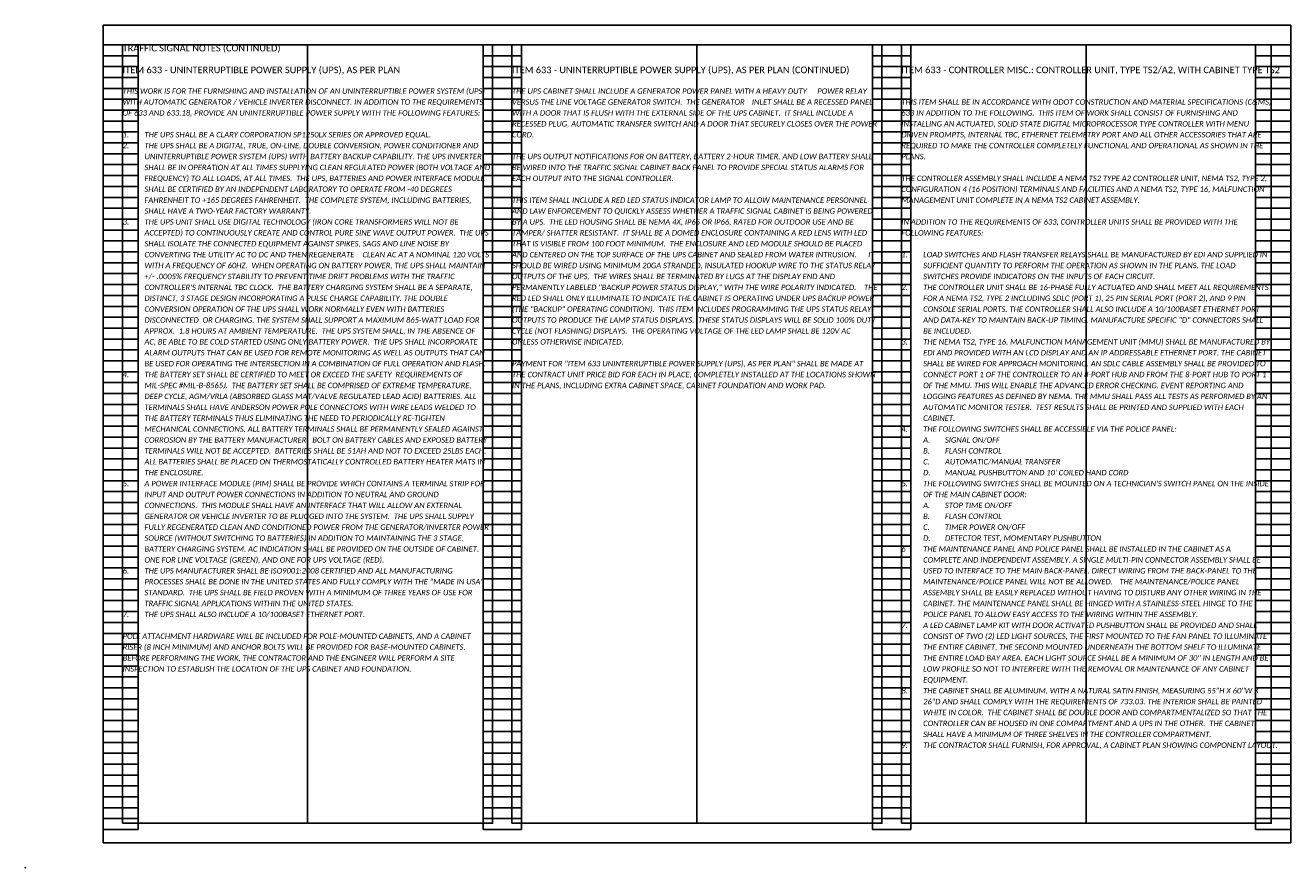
# Model space of a CAD drawing. Extents: x -8 to 334, y 32 to 88.
# Tile 9 of 13: x 100 to 133, y 54 to 76. Entities that reach past the tile are written whole.
import ezdxf

# ---------------------------------------------------------------- set-up
doc = ezdxf.new("R2010")
doc.units = 0
doc.header["$MEASUREMENT"] = 0
doc.layers.add('0_VIEW', color=7, linetype='Continuous', plot=False)
doc.layers.add('SC_Scratch1', color=7, linetype='Continuous', plot=False)
doc.layers.add('SH_Text', color=7, linetype='Continuous')
doc.layers.add('TX_P_1', color=7, linetype='Continuous')
doc.styles.add('P_Slanted-Bold_Normal', font='calibriz.ttf', dxfattribs={"height": 0.14})
doc.styles.add('P_Slanted_Normal', font='calibrii.ttf', dxfattribs={"height": 0.14})

# ---------------------------------------------------------------- blocks, each defined once
blk = doc.blocks.new('3COL')
at = {"layer": '0_VIEW', "color": 3, "linetype": 'Continuous'}
for p, q in [((2, 0.98), (2, 21.14)), ((2, 21.14), (2.9, 21.14)), ((2.9, 0.98), (2.9, 21.14)), ((11.76, 0.98), (11.76, 21.14)), ((11.76, 21.14), (12.74, 21.14)), ((12.74, 0.98), (12.74, 21.14)), ((21.76, 0.98), (21.76, 21.14)), ((21.76, 21.14), (22.74, 21.14)), ((22.74, 0.98), (22.74, 21.14)), ((31.6, 0.98), (31.6, 21.14)), ((31.6, 21.14), (32.5, 21.14)), ((32.5, 0.98), (32.5, 21.14)), ((2, 20.86), (2.9, 20.86)), ((11.76, 20.86), (12.74, 20.86)), ((21.76, 20.86), (22.74, 20.86)), ((31.6, 20.86), (32.5, 20.86)), ((2, 20.58), (2.9, 20.58)), ((11.76, 20.58), (12.74, 20.58)), ((21.76, 20.58), (22.74, 20.58)), ((31.6, 20.58), (32.5, 20.58)), ((2, 20.3), (2.9, 20.3)), ((11.76, 20.3), (12.74, 20.3)), ((21.76, 20.3), (22.74, 20.3)), ((31.6, 20.3), (32.5, 20.3)), ((2, 20.02), (2.9, 20.02)), ((11.76, 20.02), (12.74, 20.02)), ((21.76, 20.02), (22.74, 20.02)), ((31.6, 20.02), (32.5, 20.02)), ((2, 19.74), (2.9, 19.74)), ((11.76, 19.74), (12.74, 19.74)), ((21.76, 19.74), (22.74, 19.74)), ((31.6, 19.74), (32.5, 19.74)), ((2, 19.46), (2.9, 19.46)), ((2, 19.18), (2.9, 19.18)), ((11.76, 19.46), (12.74, 19.46)), ((11.76, 19.18), (12.74, 19.18)), ((21.76, 19.46), (22.74, 19.46)), ((21.76, 19.18), (22.74, 19.18)), ((31.6, 19.46), (32.5, 19.46)), ((31.6, 19.18), (32.5, 19.18)), ((2, 18.9), (2.9, 18.9)), ((11.76, 18.9), (12.74, 18.9)), ((21.76, 18.9), (22.74, 18.9)), ((31.6, 18.9), (32.5, 18.9)), ((2, 18.62), (2.9, 18.62)), ((11.76, 18.62), (12.74, 18.62)), ((21.76, 18.62), (22.74, 18.62)), ((31.6, 18.62), (32.5, 18.62)), ((2, 18.34), (2.9, 18.34)), ((11.76, 18.34), (12.74, 18.34)), ((21.76, 18.34), (22.74, 18.34)), ((31.6, 18.34), (32.5, 18.34)), ((2, 18.06), (2.9, 18.06)), ((11.76, 18.06), (12.74, 18.06)), ((21.76, 18.06), (22.74, 18.06)), ((31.6, 18.06), (32.5, 18.06)), ((2, 17.78), (2.9, 17.78)), ((11.76, 17.78), (12.74, 17.78)), ((21.76, 17.78), (22.74, 17.78)), ((31.6, 17.78), (32.5, 17.78)), ((2, 17.5), (2.9, 17.5)), ((11.76, 17.5), (12.74, 17.5)), ((21.76, 17.5), (22.74, 17.5)), ((31.6, 17.5), (32.5, 17.5)), ((2, 17.22), (2.9, 17.22)), ((2, 16.94), (2.9, 16.94)), ((11.76, 17.22), (12.74, 17.22)), ((11.76, 16.94), (12.74, 16.94)), ((21.76, 17.22), (22.74, 17.22)), ((21.76, 16.94), (22.74, 16.94)), ((31.6, 17.22), (32.5, 17.22)), ((31.6, 16.94), (32.5, 16.94)), ((2, 16.66), (2.9, 16.66)), ((11.76, 16.66), (12.74, 16.66)), ((21.76, 16.66), (22.74, 16.66)), ((31.6, 16.66), (32.5, 16.66)), ((2, 16.38), (2.9, 16.38)), ((11.76, 16.38), (12.74, 16.38)), ((21.76, 16.38), (22.74, 16.38)), ((31.6, 16.38), (32.5, 16.38)), ((2, 16.1), (2.9, 16.1)), ((11.76, 16.1), (12.74, 16.1)), ((21.76, 16.1), (22.74, 16.1)), ((31.6, 16.1), (32.5, 16.1)), ((2, 15.82), (2.9, 15.82)), ((11.76, 15.82), (12.74, 15.82)), ((21.76, 15.82), (22.74, 15.82)), ((31.6, 15.82), (32.5, 15.82)), ((2, 15.54), (2.9, 15.54)), ((11.76, 15.54), (12.74, 15.54)), ((21.76, 15.54), (22.74, 15.54)), ((31.6, 15.54), (32.5, 15.54)), ((2, 15.26), (2.9, 15.26)), ((2, 14.98), (2.9, 14.98)), ((11.76, 15.26), (12.74, 15.26)), ((11.76, 14.98), (12.74, 14.98)), ((21.76, 15.26), (22.74, 15.26)), ((21.76, 14.98), (22.74, 14.98)), ((31.6, 15.26), (32.5, 15.26)), ((31.6, 14.98), (32.5, 14.98)), ((2, 14.7), (2.9, 14.7)), ((11.76, 14.7), (12.74, 14.7)), ((21.76, 14.7), (22.74, 14.7)), ((31.6, 14.7), (32.5, 14.7)), ((2, 14.42), (2.9, 14.42)), ((11.76, 14.42), (12.74, 14.42)), ((21.76, 14.42), (22.74, 14.42)), ((31.6, 14.42), (32.5, 14.42)), ((2, 14.14), (2.9, 14.14)), ((11.76, 14.14), (12.74, 14.14)), ((21.76, 14.14), (22.74, 14.14)), ((31.6, 14.14), (32.5, 14.14)), ((2, 13.86), (2.9, 13.86)), ((11.76, 13.86), (12.74, 13.86)), ((21.76, 13.86), (22.74, 13.86)), ((31.6, 13.86), (32.5, 13.86)), ((2, 13.58), (2.9, 13.58)), ((11.76, 13.58), (12.74, 13.58)), ((21.76, 13.58), (22.74, 13.58)), ((31.6, 13.58), (32.5, 13.58)), ((2, 13.3), (2.9, 13.3)), ((2, 13.02), (2.9, 13.02)), ((11.76, 13.3), (12.74, 13.3)), ((11.76, 13.02), (12.74, 13.02)), ((21.76, 13.3), (22.74, 13.3)), ((21.76, 13.02), (22.74, 13.02)), ((31.6, 13.3), (32.5, 13.3)), ((31.6, 13.02), (32.5, 13.02)), ((2, 12.74), (2.9, 12.74)), ((11.76, 12.74), (12.74, 12.74)), ((21.76, 12.74), (22.74, 12.74)), ((31.6, 12.74), (32.5, 12.74)), ((2, 12.46), (2.9, 12.46)), ((11.76, 12.46), (12.74, 12.46)), ((21.76, 12.46), (22.74, 12.46)), ((31.6, 12.46), (32.5, 12.46)), ((2, 12.18), (2.9, 12.18)), ((11.76, 12.18), (12.74, 12.18)), ((21.76, 12.18), (22.74, 12.18)), ((31.6, 12.18), (32.5, 12.18)), ((2, 11.9), (2.9, 11.9)), ((11.76, 11.9), (12.74, 11.9)), ((21.76, 11.9), (22.74, 11.9)), ((31.6, 11.9), (32.5, 11.9)), ((2, 11.62), (2.9, 11.62)), ((11.76, 11.62), (12.74, 11.62)), ((21.76, 11.62), (22.74, 11.62)), ((31.6, 11.62), (32.5, 11.62)), ((2, 11.34), (2.9, 11.34)), ((2, 11.06), (2.9, 11.06)), ((11.76, 11.34), (12.74, 11.34)), ((11.76, 11.06), (12.74, 11.06)), ((21.76, 11.34), (22.74, 11.34)), ((21.76, 11.06), (22.74, 11.06)), ((31.6, 11.34), (32.5, 11.34)), ((31.6, 11.06), (32.5, 11.06)), ((2, 10.78), (2.9, 10.78)), ((11.76, 10.78), (12.74, 10.78)), ((21.76, 10.78), (22.74, 10.78)), ((31.6, 10.78), (32.5, 10.78)), ((2, 10.5), (2.9, 10.5)), ((11.76, 10.5), (12.74, 10.5)), ((21.76, 10.5), (22.74, 10.5)), ((31.6, 10.5), (32.5, 10.5)), ((2, 10.22), (2.9, 10.22)), ((11.76, 10.22), (12.74, 10.22)), ((21.76, 10.22), (22.74, 10.22)), ((31.6, 10.22), (32.5, 10.22)), ((2, 9.94), (2.9, 9.94)), ((11.76, 9.94), (12.74, 9.94)), ((21.76, 9.94), (22.74, 9.94)), ((31.6, 9.94), (32.5, 9.94)), ((2, 9.66), (2.9, 9.66)), ((11.76, 9.66), (12.74, 9.66)), ((21.76, 9.66), (22.74, 9.66)), ((31.6, 9.66), (32.5, 9.66)), ((2, 9.38), (2.9, 9.38)), ((11.76, 9.38), (12.74, 9.38)), ((21.76, 9.38), (22.74, 9.38)), ((31.6, 9.38), (32.5, 9.38)), ((2, 9.1), (2.9, 9.1)), ((2, 8.82), (2.9, 8.82)), ((11.76, 9.1), (12.74, 9.1)), ((11.76, 8.82), (12.74, 8.82)), ((21.76, 9.1), (22.74, 9.1)), ((21.76, 8.82), (22.74, 8.82)), ((31.6, 9.1), (32.5, 9.1)), ((31.6, 8.82), (32.5, 8.82)), ((2, 8.54), (2.9, 8.54)), ((11.76, 8.54), (12.74, 8.54)), ((21.76, 8.54), (22.74, 8.54)), ((31.6, 8.54), (32.5, 8.54)), ((2, 8.26), (2.9, 8.26)), ((11.76, 8.26), (12.74, 8.26)), ((21.76, 8.26), (22.74, 8.26)), ((31.6, 8.26), (32.5, 8.26)), ((2, 7.98), (2.9, 7.98)), ((11.76, 7.98), (12.74, 7.98)), ((21.76, 7.98), (22.74, 7.98)), ((31.6, 7.98), (32.5, 7.98)), ((2, 7.7), (2.9, 7.7)), ((11.76, 7.7), (12.74, 7.7)), ((21.76, 7.7), (22.74, 7.7)), ((31.6, 7.7), (32.5, 7.7)), ((2, 7.42), (2.9, 7.42)), ((11.76, 7.42), (12.74, 7.42)), ((21.76, 7.42), (22.74, 7.42)), ((31.6, 7.42), (32.5, 7.42)), ((2, 7.14), (2.9, 7.14)), ((2, 6.86), (2.9, 6.86)), ((11.76, 7.14), (12.74, 7.14)), ((11.76, 6.86), (12.74, 6.86)), ((21.76, 7.14), (22.74, 7.14)), ((21.76, 6.86), (22.74, 6.86)), ((31.6, 7.14), (32.5, 7.14)), ((31.6, 6.86), (32.5, 6.86)), ((2, 6.58), (2.9, 6.58)), ((11.76, 6.58), (12.74, 6.58)), ((21.76, 6.58), (22.74, 6.58)), ((31.6, 6.58), (32.5, 6.58)), ((2, 6.3), (2.9, 6.3)), ((11.76, 6.3), (12.74, 6.3)), ((21.76, 6.3), (22.74, 6.3)), ((31.6, 6.3), (32.5, 6.3)), ((2, 6.02), (2.9, 6.02)), ((11.76, 6.02), (12.74, 6.02)), ((21.76, 6.02), (22.74, 6.02)), ((31.6, 6.02), (32.5, 6.02)), ((2, 5.74), (2.9, 5.74)), ((11.76, 5.74), (12.74, 5.74)), ((21.76, 5.74), (22.74, 5.74)), ((31.6, 5.74), (32.5, 5.74)), ((2, 5.46), (2.9, 5.46)), ((11.76, 5.46), (12.74, 5.46)), ((21.76, 5.46), (22.74, 5.46)), ((31.6, 5.46), (32.5, 5.46)), ((2, 5.18), (2.9, 5.18)), ((2, 4.9), (2.9, 4.9)), ((11.76, 5.18), (12.74, 5.18)), ((11.76, 4.9), (12.74, 4.9)), ((21.76, 5.18), (22.74, 5.18)), ((21.76, 4.9), (22.74, 4.9)), ((31.6, 5.18), (32.5, 5.18)), ((31.6, 4.9), (32.5, 4.9)), ((2, 4.62), (2.9, 4.62)), ((11.76, 4.62), (12.74, 4.62)), ((21.76, 4.62), (22.74, 4.62)), ((31.6, 4.62), (32.5, 4.62)), ((2, 4.34), (2.9, 4.34)), ((11.76, 4.34), (12.74, 4.34)), ((21.76, 4.34), (22.74, 4.34)), ((31.6, 4.34), (32.5, 4.34)), ((2, 4.06), (2.9, 4.06)), ((11.76, 4.06), (12.74, 4.06)), ((21.76, 4.06), (22.74, 4.06)), ((31.6, 4.06), (32.5, 4.06)), ((2, 3.78), (2.9, 3.78)), ((11.76, 3.78), (12.74, 3.78)), ((21.76, 3.78), (22.74, 3.78)), ((31.6, 3.78), (32.5, 3.78)), ((2, 3.5), (2.9, 3.5)), ((11.76, 3.5), (12.74, 3.5)), ((21.76, 3.5), (22.74, 3.5)), ((31.6, 3.5), (32.5, 3.5)), ((2, 3.22), (2.9, 3.22)), ((2, 2.94), (2.9, 2.94)), ((11.76, 3.22), (12.74, 3.22)), ((11.76, 2.94), (12.74, 2.94)), ((21.76, 3.22), (22.74, 3.22)), ((21.76, 2.94), (22.74, 2.94)), ((31.6, 3.22), (32.5, 3.22)), ((31.6, 2.94), (32.5, 2.94)), ((2, 2.66), (2.9, 2.66)), ((11.76, 2.66), (12.74, 2.66)), ((21.76, 2.66), (22.74, 2.66)), ((31.6, 2.66), (32.5, 2.66)), ((2, 2.38), (2.9, 2.38)), ((11.76, 2.38), (12.74, 2.38)), ((21.76, 2.38), (22.74, 2.38)), ((31.6, 2.38), (32.5, 2.38)), ((2, 2.1), (2.9, 2.1)), ((11.76, 2.1), (12.74, 2.1)), ((21.76, 2.1), (22.74, 2.1)), ((31.6, 2.1), (32.5, 2.1)), ((2, 1.82), (2.9, 1.82)), ((11.76, 1.82), (12.74, 1.82)), ((21.76, 1.82), (22.74, 1.82)), ((31.6, 1.82), (32.5, 1.82)), ((2, 1.54), (2.9, 1.54)), ((11.76, 1.54), (12.74, 1.54)), ((21.76, 1.54), (22.74, 1.54)), ((31.6, 1.54), (32.5, 1.54)), ((2, 1.26), (2.9, 1.26)), ((2, 0.98), (2.9, 0.98)), ((11.76, 1.26), (12.74, 1.26)), ((11.76, 0.98), (12.74, 0.98)), ((21.76, 1.26), (22.74, 1.26)), ((21.76, 0.98), (22.74, 0.98)), ((31.6, 1.26), (32.5, 1.26)), ((31.6, 0.98), (32.5, 0.98))]:
    blk.add_line(p, q, dxfattribs=at)
at = {"layer": '0_VIEW', "color": 3}
blk.add_lwpolyline([(2, 0.64), (32.5, 0.64), (32.5, 21.64), (2, 21.64)], close=True, dxfattribs=at)
at = {"layer": '0_VIEW', "color": 3, "linetype": 'Continuous'}
blk.add_point((0, 0), dxfattribs=at)

msp = doc.modelspace()

# ---------------------------------------------------------------- linework, layer by layer
at = {"layer": 'SC_Scratch1'}
for p, q in [((107.673, 75.173), (107.673, 55.173)), ((117.673, 75.173), (117.673, 55.173)), ((127.673, 75.173), (127.673, 55.173))]:
    msp.add_line(p, q, dxfattribs=at)
for points in [[(102.423, 54.673), (132.923, 54.673), (132.923, 75.673), (102.423, 75.673)], [(102.923, 55.173), (112.423, 55.173), (112.423, 75.173), (102.923, 75.173)], [(112.923, 55.173), (122.423, 55.173), (122.423, 75.173), (112.923, 75.173)], [(122.923, 55.173), (132.423, 55.173), (132.423, 75.173), (122.923, 75.173)]]:
    msp.add_lwpolyline(points, close=True, dxfattribs=at)

# ---------------------------------------------------------------- block references
msp.add_blockref('3COL', (100.423, 54.033), dxfattribs=at)

# ---------------------------------------------------------------- texts
at = {"layer": 'SH_Text', "char_height": 0.14, "attachment_point": 1, "line_spacing_factor": 1.2, "style": 'P_Slanted_Normal'}
for s, insert, width in [('THIS WORK IS FOR THE FURNISHING AND INSTALLATION OF AN UNINTERRUPTIBLE POWER SYSTEM (UPS) WITH AUTOMATIC GENERATOR / VEHICLE INVERTER DISCONNECT. IN ADDITION TO THE REQUIREMENTS OF 633 AND 633.18, PROVIDE AN UNINTERRUPTIBLE POWER SUPPLY WITH THE FOLLOWING FEATURES:\\P\\P\\pxi-4,l4;1.^ITHE UPS SHALL BE A CLARY CORPORATION SP1250LX SERIES OR APPROVED EQUAL.\\P2.^ITHE UPS SHALL BE A DIGITAL, TRUE, ON-LINE, DOUBLE CONVERSION, POWER CONDITIONER AND UNINTERRUPTIBLE POWER SYSTEM (UPS) WITH BATTERY BACKUP CAPABILITY. THE UPS INVERTER SHALL BE IN OPERATION AT ALL TIMES SUPPLYING CLEAN REGULATED POWER (BOTH VOLTAGE AND FREQUENCY) TO ALL LOADS, AT ALL TIMES.  THE UPS, BATTERIES AND POWER INTERFACE MODULE SHALL BE CERTIFIED BY AN INDEPENDENT LABORATORY TO OPERATE FROM -40 DEGREES{\\fArial|b0|i0|c0|p34; }FAHRENHEIT TO +165 DEGREES{\\fArial|b0|i0|c0|p34; }FAHRENHEIT.  THE COMPLETE SYSTEM, INCLUDING BATTERIES, SHALL HAVE A TWO-YEAR FACTORY WARRANTY.\\P3.^ITHE UPS UNIT SHALL USE DIGITAL TECHNOLOGY (IRON CORE TRANSFORMERS WILL NOT BE ACCEPTED) TO CONTINUOUSLY CREATE AND CONTROL PURE SINE WAVE OUTPUT POWER.  THE UPS SHALL ISOLATE THE CONNECTED EQUIPMENT AGAINST SPIKES, SAGS AND LINE NOISE BY CONVERTING THE UTILITY AC TO DC AND THEN REGENERATE ^ICLEAN AC AT A NOMINAL 120 VOLTS WITH A FREQUENCY OF 60HZ.  WHEN OPERATING ON BATTERY POWER, THE UPS SHALL MAINTAIN +/- .0005% FREQUENCY STABILITY TO PREVENT TIME DRIFT PROBLEMS WITH THE TRAFFIC CONTROLLER\'S INTERNAL TBC CLOCK.  THE BATTERY CHARGING SYSTEM SHALL BE A SEPARATE, DISTINCT, 3 STAGE DESIGN INCORPORATING A PULSE CHARGE CAPABILITY. THE DOUBLE CONVERSION OPERATION OF THE UPS SHALL WORK NORMALLY EVEN WITH BATTERIES DISCONNECTED  OR CHARGING. THE SYSTEM SHALL SUPPORT A MAXIMUM 865-WATT LOAD FOR APPROX.  1.8 HOURS AT AMBIENT TEMPERATURE.  THE UPS SYSTEM SHALL, IN THE ABSENCE OF  AC, BE ABLE TO BE COLD STARTED USING ONLY BATTERY POWER.  THE UPS SHALL INCORPORATE ALARM OUTPUTS THAT CAN BE USED FOR REMOTE MONITORING AS WELL AS OUTPUTS THAT CAN BE USED FOR OPERATING THE INTERSECTION IN A COMBINATION OF FULL OPERATION AND FLASH.\\P4.^ITHE BATTERY SET SHALL BE CERTIFIED TO MEET OR EXCEED THE SAFETY  REQUIREMENTS OF MIL-SPEC #MIL-B-8565J.  THE BATTERY SET SHALL BE COMPRISED OF EXTREME TEMPERATURE, DEEP CYCLE, AGM/VRLA (ABSORBED GLASS MAT/VALVE REGULATED LEAD ACID) BATTERIES. ALL TERMINALS SHALL HAVE ANDERSON POWER POLE CONNECTORS WITH WIRE LEADS WELDED TO THE BATTERY TERMINALS THUS ELIMINATING THE NEED TO PERIODICALLY RE-TIGHTEN MECHANICAL CONNECTIONS. ALL BATTERY TERMINALS SHALL BE PERMANENTLY SEALED AGAINST CORROSION BY THE BATTERY MANUFACTURER.  BOLT ON BATTERY CABLES AND EXPOSED BATTERY TERMINALS WILL NOT BE ACCEPTED.  BATTERIES SHALL BE 51AH AND NOT TO EXCEED 25LBS EACH. ALL BATTERIES SHALL BE PLACED ON THERMOSTATICALLY CONTROLLED BATTERY HEATER MATS IN THE ENCLOSURE.\\P5.^IA POWER INTERFACE MODULE (PIM) SHALL BE PROVIDE WHICH CONTAINS A TERMINAL STRIP FOR INPUT AND OUTPUT POWER CONNECTIONS IN ADDITION TO NEUTRAL AND GROUND CONNECTIONS.  THIS MODULE SHALL HAVE AN INTERFACE THAT WILL ALLOW AN EXTERNAL GENERATOR OR VEHICLE INVERTER TO BE PLUGGED INTO THE SYSTEM.  THE UPS SHALL SUPPLY FULLY REGENERATED CLEAN AND CONDITIONED POWER FROM THE GENERATOR/INVERTER POWER SOURCE (WITHOUT SWITCHING TO BATTERIES) IN ADDITION TO MAINTAINING THE 3 STAGE, BATTERY CHARGING SYSTEM. AC INDICATION SHALL BE PROVIDED ON THE OUTSIDE OF CABINET. ONE FOR LINE VOLTAGE (GREEN), AND ONE FOR UPS VOLTAGE (RED).\\P6.^ITHE UPS MANUFACTURER SHALL BE ISO9001:2008 CERTIFIED AND ALL MANUFACTURING PROCESSES SHALL BE DONE IN THE UNITED STATES AND FULLY COMPLY WITH THE "MADE IN USA" STANDARD.  THE UPS SHALL BE FIELD PROVEN WITH A MINIMUM OF THREE YEARS OF USE FOR TRAFFIC SIGNAL APPLICATIONS WITHIN THE UNITED STATES. \\P7.^ITHE UPS SHALL ALSO INCLUDE A 10/100BASET ETHERNET PORT.\\P\\pi0,l0;\\PPOLE ATTACHMENT HARDWARE WILL BE INCLUDED FOR POLE-MOUNTED CABINETS, AND A CABINET RISER (8 INCH MINIMUM) AND ANCHOR BOLTS WILL BE PROVIDED FOR BASE-MOUNTED CABINETS.  BEFORE PERFORMING THE WORK, THE CONTRACTOR AND THE ENGINEER WILL PERFORM A SITE INSPECTION TO ESTABLISH THE LOCATION OF THE UPS CABINET AND FOUNDATION.', (102.923, 74.053), 9.41632), ('THE UPS CABINET SHALL INCLUDE A GENERATOR POWER PANEL WITH A HEAVY DUTY ^IPOWER RELAY VERSUS THE LINE VOLTAGE GENERATOR SWITCH.  THE GENERATOR ^IINLET SHALL BE A RECESSED PANEL WITH A DOOR THAT IS FLUSH WITH THE EXTERNAL SIDE OF THE UPS CABINET.  IT SHALL INCLUDE A RECESSED PLUG, AUTOMATIC TRANSFER SWITCH AND A DOOR THAT SECURELY CLOSES OVER THE POWER CORD.\\P\\PTHE UPS OUTPUT NOTIFICATIONS FOR ON BATTERY, BATTERY 2-HOUR TIMER, AND LOW BATTERY SHALL BE WIRED INTO THE TRAFFIC SIGNAL CABINET BACK PANEL TO PROVIDE SPECIAL STATUS ALARMS FOR EACH OUTPUT INTO THE SIGNAL CONTROLLER.\\P\\PTHIS ITEM SHALL INCLUDE A RED LED STATUS INDICATOR LAMP TO ALLOW MAINTENANCE PERSONNEL AND LAW ENFORCEMENT TO QUICKLY ASSESS WHETHER A TRAFFIC SIGNAL CABINET IS BEING POWERED BY A UPS.  THE LED HOUSING SHALL BE NEMA 4X, IP65 OR IP66, RATED FOR OUTDOOR USE AND BE TAMPER/ SHATTER RESISTANT.  IT SHALL BE A DOMED ENCLOSURE CONTAINING A RED LENS WITH LED THAT IS VISIBLE FROM 100 FOOT MINIMUM.  THE ENCLOSURE AND LED MODULE SHOULD BE PLACED AND CENTERED ON THE TOP SURFACE OF THE UPS CABINET AND SEALED FROM WATER INTRUSION.      IT SHOULD BE WIRED USING MINIMUM 20GA STRANDED, INSULATED HOOKUP WIRE TO THE STATUS RELAY OUTPUTS OF THE UPS.  THE WIRES SHALL BE TERMINATED BY LUGS AT THE DISPLAY END AND PERMANENTLY LABELED "BACKUP POWER STATUS DISPLAY," WITH THE WIRE POLARITY INDICATED.    THE RED LED SHALL ONLY ILLUMINATE TO INDICATE THE CABINET IS OPERATING UNDER UPS BACKUP POWER (THE "BACKUP" OPERATING CONDITION).  THIS ITEM INCLUDES PROGRAMMING THE UPS STATUS RELAY OUTPUTS TO PRODUCE THE LAMP STATUS DISPLAYS.  THESE STATUS DISPLAYS WILL BE SOLID 100% DUTY CYCLE (NOT FLASHING) DISPLAYS.  THE OPERATING VOLTAGE OF THE LED LAMP SHALL BE 120V AC UNLESS OTHERWISE INDICATED.\\P\\PPAYMENT FOR "ITEM 633 UNINTERRUPTIBLE POWER SUPPLY (UPS), AS PER PLAN" SHALL BE MADE AT THE CONTRACT UNIT PRICE BID FOR EACH IN PLACE, COMPLETELY INSTALLED AT THE LOCATIONS SHOWN IN THE PLANS, INCLUDING EXTRA CABINET SPACE, CABINET FOUNDATION AND WORK PAD.', (112.923, 74.053), 9.38292), ('THIS ITEM SHALL BE IN ACCORDANCE WITH ODOT CONSTRUCTION AND MATERIAL SPECIFICATIONS (C&MS) 633 IN ADDITION TO THE FOLLOWING.  THIS ITEM OF WORK SHALL CONSIST OF FURNISHING AND INSTALLING AN ACTUATED, SOLID STATE DIGITAL MICROPROCESSOR TYPE CONTROLLER WITH MENU DRIVEN PROMPTS, INTERNAL TBC, ETHERNET TELEMETRY PORT AND ALL OTHER ACCESSORIES THAT ARE REQUIRED TO MAKE THE CONTROLLER COMPLETELY FUNCTIONAL AND OPERATIONAL AS SHOWN IN THE PLANS.\\P\\PTHE CONTROLLER ASSEMBLY SHALL INCLUDE A NEMA TS2 TYPE A2 CONTROLLER UNIT, NEMA TS2, TYPE 2, CONFIGURATION 4 (16 POSITION) TERMINALS AND FACILITIES AND A NEMA TS2, TYPE 16, MALFUNCTION MANAGEMENT UNIT COMPLETE IN A NEMA TS2 CABINET ASSEMBLY.  \\P\\PIN ADDITION TO THE REQUIREMENTS OF 633, CONTROLLER UNITS SHALL BE PROVIDED WITH THE FOLLOWING FEATURES:\\P\\P\\pxi-4,l4;1.^ILOAD SWITCHES AND FLASH TRANSFER RELAYS SHALL BE MANUFACTURED BY EDI AND SUPPLIED IN SUFFICIENT QUANTITY TO PERFORM THE OPERATION AS SHOWN IN THE PLANS. THE LOAD SWITCHES PROVIDE INDICATORS ON THE INPUTS OF EACH CIRCUIT.\\P2.^ITHE CONTROLLER UNIT SHALL BE 16-PHASE FULLY ACTUATED AND SHALL MEET ALL REQUIREMENTS FOR A NEMA TS2, TYPE 2 INCLUDING SDLC (PORT 1), 25 PIN SERIAL PORT (PORT 2), AND 9 PIN CONSOLE SERIAL PORTS. THE CONTROLLER SHALL ALSO INCLUDE A 10/100BASET ETHERNET PORT AND DATA-KEY TO MAINTAIN BACK-UP TIMING. MANUFACTURE SPECIFIC "D" CONNECTORS SHALL BE INCLUDED.\\P3.^ITHE NEMA TS2, TYPE 16, MALFUNCTION MANAGEMENT UNIT (MMU) SHALL BE MANUFACTURED BY EDI AND PROVIDED WITH AN LCD DISPLAY AND AN IP ADDRESSABLE ETHERNET PORT. THE CABINET SHALL BE WIRED FOR APPROACH MONITORING. AN SDLC CABLE ASSEMBLY SHALL BE PROVIDED TO CONNECT PORT 1 OF THE CONTROLLER TO AN 8-PORT HUB AND FROM THE 8-PORT HUB TO PORT 1 OF THE MMU. THIS WILL ENABLE THE ADVANCED ERROR CHECKING, EVENT REPORTING AND LOGGING FEATURES AS DEFINED BY NEMA. THE MMU SHALL PASS ALL TESTS AS PERFORMED BY AN AUTOMATIC MONITOR TESTER.  TEST RESULTS SHALL BE PRINTED AND SUPPLIED WITH EACH CABINET.\\P4.^ITHE FOLLOWING SWITCHES SHALL BE ACCESSIBLE VIA THE POLICE PANEL:\\P\\pl8;A.^ISIGNAL ON/OFF\\PB.^IFLASH CONTROL\\PC.^IAUTOMATIC/MANUAL TRANSFER\\PD.^IMANUAL PUSHBUTTON AND 10\' COILED HAND CORD\\P\\pl4;5.^ITHE FOLLOWING SWITCHES SHALL BE MOUNTED ON A TECHNICIAN\'S SWITCH PANEL ON THE INSIDE OF THE MAIN CABINET DOOR:\\P\\pl8;A.^ISTOP TIME ON/OFF\\PB.^IFLASH CONTROL\\PC.^ITIMER POWER ON/OFF\\PD.^IDETECTOR TEST, MOMENTARY PUSHBUTTON\\P\\pi0,l0;6^ITHE MAINTENANCE PANEL AND POLICE PANEL SHALL BE INSTALLED IN THE CABINET AS A ^I^ICOMPLETE AND INDEPENDENT ASSEMBLY. A SINGLE MULTI-PIN CONNECTOR ASSEMBLY SHALL BE ^IUSED TO INTERFACE TO THE MAIN BACK-PANEL. DIRECT WIRING FROM THE BACK-PANEL TO THE ^IMAINTENANCE/POLICE PANEL WILL NOT BE ALLOWED. ^ITHE MAINTENANCE/POLICE PANEL ^I^IASSEMBLY SHALL BE EASILY REPLACED WITHOUT HAVING TO DISTURB ANY OTHER WIRING IN THE ^ICABINET. THE MAINTENANCE PANEL SHALL BE HINGED WITH A STAINLESS-STEEL HINGE TO THE ^IPOLICE PANEL TO ALLOW EASY ACCESS TO THE WIRING WITHIN THE ASSEMBLY.\\P\\pi-4,l4;7.^IA LED CABINET LAMP KIT WITH DOOR ACTIVATED PUSHBUTTON SHALL BE PROVIDED AND SHALL CONSIST OF TWO (2) LED LIGHT SOURCES, THE FIRST MOUNTED TO THE FAN PANEL TO ILLUMINATE THE ENTIRE CABINET, THE SECOND MOUNTED UNDERNEATH THE BOTTOM SHELF TO ILLUMINATE THE ENTIRE LOAD BAY AREA. EACH LIGHT SOURCE SHALL BE A MINIMUM OF 30" IN LENGTH AND BE LOW PROFILE SO NOT TO INTERFERE WITH THE REMOVAL OR MAINTENANCE OF ANY CABINET EQUIPMENT.\\P8.^ITHE CABINET SHALL BE ALUMINUM, WITH A NATURAL SATIN FINISH, MEASURING 55"H X 60"W X 26"D AND SHALL COMPLY WITH THE REQUIREMENTS OF 733.03. THE INTERIOR SHALL BE PAINTED WHITE IN COLOR.  THE CABINET SHALL BE DOUBLE DOOR AND COMPARTMENTALIZED SO THAT THE CONTROLLER CAN BE HOUSED IN ONE COMPARTMENT AND A UPS IN THE OTHER.  THE CABINET SHALL HAVE A MINIMUM OF THREE SHELVES IN THE CONTROLLER COMPARTMENT.\\P9.^ITHE CONTRACTOR SHALL FURNISH, FOR APPROVAL, A CABINET PLAN SHOWING COMPONENT LAYOUT.\\P\\pi0,l0;\\P ', (122.923, 73.773), 9.5)]:
    msp.add_mtext(s, dxfattribs=dict(at, insert=insert, width=width))
at = {"layer": 'TX_P_1', "color": 3, "char_height": 0.17, "width": 9.5, "attachment_point": 1, "style": 'P_Slanted-Bold_Normal'}
for s, insert in [('TRAFFIC SIGNAL NOTES (CONTINUED)', (102.923, 75.173)), ('ITEM 633 - UNINTERRUPTIBLE POWER SUPPLY (UPS), AS PER PLAN', (102.923, 74.613)), ('ITEM 633 - UNINTERRUPTIBLE POWER SUPPLY (UPS), AS PER PLAN (CONTINUED)', (112.923, 74.613)), ('ITEM 633 - CONTROLLER MISC.: CONTROLLER UNIT, TYPE TS2/A2, WITH CABINET TYPE TS2', (122.923, 74.613))]:
    msp.add_mtext(s, dxfattribs=dict(at, insert=insert))

doc.saveas('drawing.dxf')
